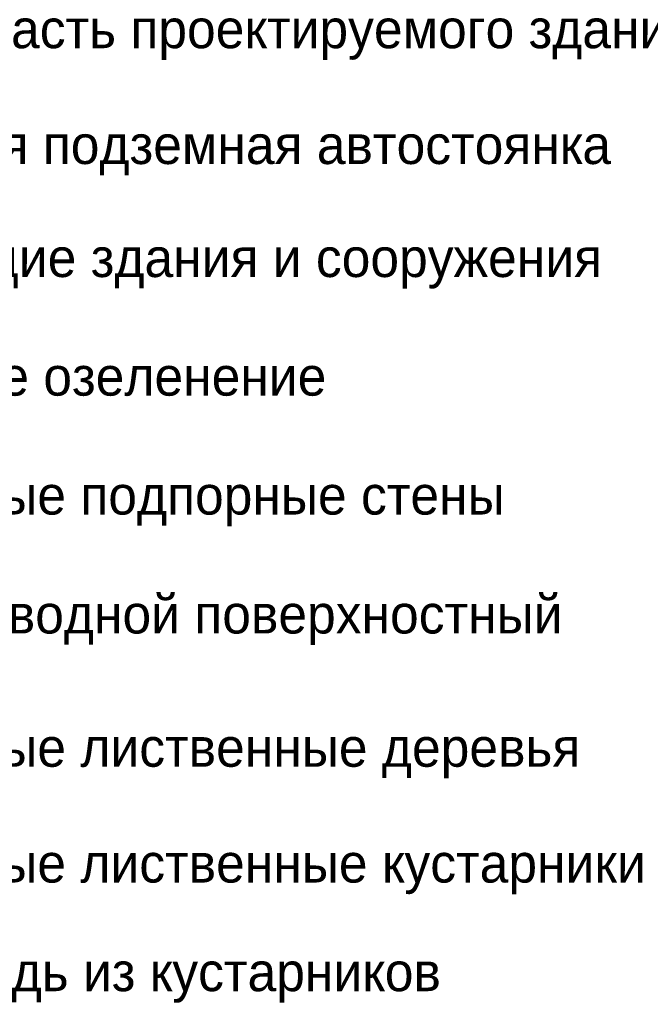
# Model space of a CAD drawing. Header units: millimetres. Extents: x 4385 to 11928, y 17253 to 36963.
# Tile 253 of 256: x 7880 to 7905, y 18757 to 18795. Entities that reach past the tile are written whole.
import ezdxf

# ---------------------------------------------------------------- set-up
doc = ezdxf.new("R2010")
doc.units = ezdxf.units.MM
doc.layers.add('ОЗЕЛ_Ботаническая_Р$0$ГП_рамка', color=7, linetype='Continuous', lineweight=15, true_color=0x000000)
doc.styles.add('ОЗЕЛ_Ботаническая_Р$0$GENERATED_STYLE_1', font='GOTHIC.TTF')

# ---------------------------------------------------------------- blocks, each defined once
blk = doc.blocks.new('ОЗЕЛ_Ботаническая_Р')
at = {"layer": 'ОЗЕЛ_Ботаническая_Р$0$ГП_рамка', "char_height": 1.5, "attachment_point": 4, "style": 'ОЗЕЛ_Ботаническая_Р$0$GENERATED_STYLE_1'}
for s, insert, width in [('- нависающая часть проектируемого здания', (7865.004, 18794.61), 53.9889), ('- проектируемая подземная автостоянка', (7865.004, 18790.11), 53.9889), ('- существующие здания и сооружения', (7866.878, 18785.719), 53.9889), ('- проектируемое озеленение', (7864.994, 18781.11), 53.9889), ('- проектируемые подпорные стены', (7866.107, 18776.489), 56.95118), ('- лоток водоотводной поверхностный', (7866.107, 18771.868), 56.95118), ('- проектируемые лиственные деревья', (7866.107, 18766.69), 53.9889), ('- проектируемые лиственные кустарники', (7866.107, 18762.19), 53.9889), ('- живая изгородь из кустарников', (7866.107, 18757.97), 53.9889)]:
    blk.add_mtext(s, dxfattribs=dict(at, insert=insert, width=width))

msp = doc.modelspace()

# ---------------------------------------------------------------- block references
msp.add_blockref('ОЗЕЛ_Ботаническая_Р', (0, 0))

doc.saveas('drawing.dxf')
